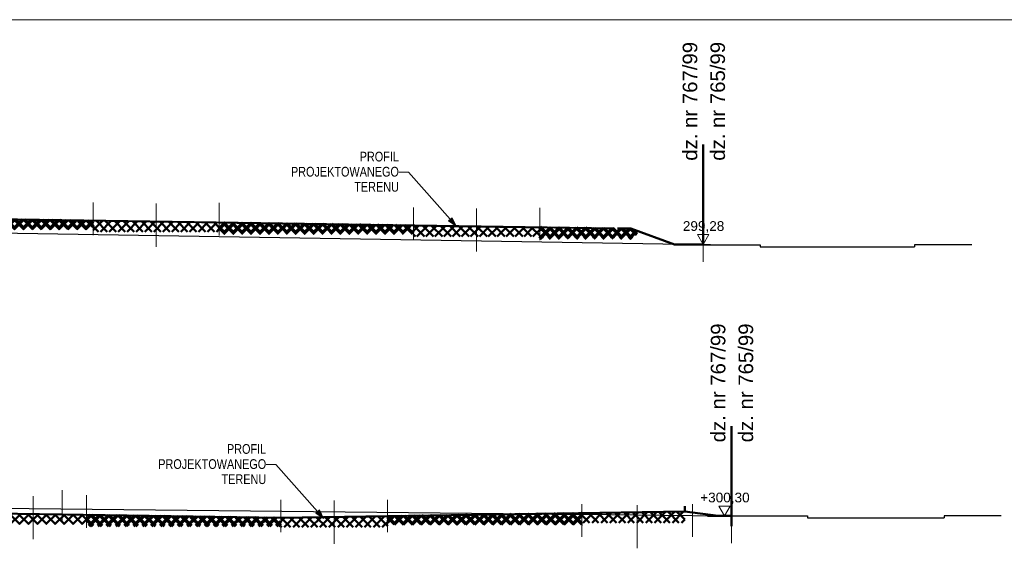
# Model space of a CAD drawing. Header units: centimetres. Extents: x -2.3 to 58.7, y 0.6 to 29.1.
# Tile 5 of 6: x 28.2 to 48.5, y 18.3 to 29.1. Entities that reach past the tile are written whole.
import ezdxf
from ezdxf.xclip import XClip

# ---------------------------------------------------------------- set-up
doc = ezdxf.new("R2010")
doc.units = ezdxf.units.CM
doc.header["$MEASUREMENT"] = 0
doc.header["$XCLIPFRAME"] = 0
for name, pattern in [('Kropki i Kreski', [0.72, 0.36, -0.18, 0, -0.18]), ('Kropki przerywana 1', [0.5, 0.3, -0.2]), ('Wipeout_Contour', [100, 0, -100])]:
    doc.linetypes.add(name, pattern=pattern)
for name, color, linetype, lineweight in [('0_Nr_pióra__1', 7, 'Continuous', 13), ('FORMA - Arch 01 - PZT 2 Budynki_Nr_pióra__141', 7, 'Continuous', 25), ('FORMA - Arch 01 - PZT-5 Wymiary i opisy_Nr_pióra__242', 7, 'Continuous', 5), ('FORMA - Arch 01 - PZT-5 Wymiary i opisy_Nr_pióra__243', 7, 'Continuous', 13), ('FORMA - Arch 01 - PZT-5 Wymiary_Nr_pióra__20', 1, 'Continuous', 13), ('FORMA - Arch 01 - PZT-5 Wymiary_Nr_pióra__98', 154, 'Continuous', 13), ('Nowe_FORMA - Arch 01 - PZT-3 Ukształtowanie terenu_Nr_pióra__233', 1, 'Continuous', 50), ('Nowe_FORMA - Arch 01 - PZT-3 Ukształtowanie terenu_Nr_pióra__237', 8, 'Continuous', 30), ('Nowe_FORMA - Arch 01 - PZT-3 Zagospodarowanie_Nr_pióra__1', 7, 'Continuous', 13), ('Nowe_FORMA - Arch 01 - PZT-3 Zagospodarowanie_Nr_pióra__233', 1, 'Continuous', 50), ('Nowe_FORMA - Arch 01 - PZT-5 Wymiary_Nr_pióra__20', 1, 'Continuous', 13), ('Nowe_FORMA - Arch 01 - PZT-5 Wymiary_Nr_pióra__98', 154, 'Continuous', 13), ('Nowe_FORMA - Arch 04 - Ogólne_Nr_pióra__233', 1, 'Continuous', 50)]:
    doc.layers.add(name, color=color, linetype=linetype, lineweight=lineweight)
for name, color, linetype in [('FORMA - Arch 01 - 820-G Rysunki Obrazki', 7, 'Continuous'), ('FORMA - Arch 01 - PZT-5 Wymiary i opisy', 7, 'Continuous'), ('Nowe_FORMA - Arch 01 - PZT-3 Zagospodarowanie', 7, 'Continuous')]:
    doc.layers.add(name, color=color, linetype=linetype)
doc.layers.add('Nowe_FORMA - Arch 01 - PZT-3 Zagospodarowanie_Nr_pióra__234', color=7, linetype='Continuous', lineweight=70, true_color=0x67037c)
doc.layers.add('Nowe_FORMA - Arch 04 - Ogólne_Nr_pióra__230', color=7, linetype='Continuous', lineweight=13, true_color=0x00a854)
doc.styles.add('STYL_AUTOMATYCZNY_2', font='arial.ttf')
doc.styles.add('STYL_AUTOMATYCZNY_6', font='arial.ttf')
doc.styles.add('STYL_AUTOMATYCZNY_8', font='arial.ttf', dxfattribs={"width": 0.8})
pattern_1 = [(45, (21.21492, 25.13304), (-0.0919239, 0.0919239), []), (135, (21.21492, 25.13304), (0.0919239, 0.0919239), [])]
pattern_2 = [(45, (-25.47057, 19.1369), (-0.09192388, 0.09192388), []), (135, (-25.47057, 19.1369), (0.09192388, 0.09192388), [])]

# ---------------------------------------------------------------- blocks, each defined once
blk = doc.blocks.new('Rysunek_2_2', base_point=(21.215, 25.133))
at = {"layer": 'FORMA - Arch 01 - PZT-5 Wymiary i opisy_Nr_pióra__243', "color": 7, "linetype": 'Continuous', "lineweight": 13, "ltscale": 10}
blk.add_line((36.225, 26.009), (36.025, 26.009), dxfattribs=at)
at = {"layer": 'Nowe_FORMA - Arch 01 - PZT-3 Ukształtowanie terenu_Nr_pióra__233', "color": 1, "linetype": 'Continuous', "lineweight": 50, "ltscale": 10}
blk.add_line((41.702, 24.525), (42.292, 24.525), dxfattribs=at)
at = {"layer": 'Nowe_FORMA - Arch 01 - PZT-3 Ukształtowanie terenu_Nr_pióra__237', "color": 8, "linetype": 'Continuous', "lineweight": 30, "ltscale": 10}
for p, q in [((42.292, 24.517), (43.468, 24.517)), ((43.468, 24.517), (43.468, 24.477)), ((43.468, 24.477), (46.646, 24.477)), ((47.822, 24.517), (46.646, 24.517)), ((46.646, 24.517), (46.646, 24.477))]:
    blk.add_line(p, q, dxfattribs=at)
at = {"layer": 'Nowe_FORMA - Arch 01 - PZT-5 Wymiary_Nr_pióra__98', "color": 154, "linetype": 'Continuous', "lineweight": 13, "ltscale": 10}
for p, q in [((42.292, 24.525), (42.176, 24.725)), ((42.176, 24.725), (42.408, 24.725)), ((42.408, 24.725), (42.292, 24.525)), ((42.292, 24.525), (41.972, 24.525)), ((42.292, 24.525), (42.442, 24.525))]:
    blk.add_line(p, q, dxfattribs=at)
at = {"layer": 'Nowe_FORMA - Arch 04 - Ogólne_Nr_pióra__230', "color": 114, "linetype": 'Continuous', "lineweight": 13, "ltscale": 10, "true_color": 0x00a854}
blk.add_line((42.292, 25.174), (42.292, 24.168), dxfattribs=at)
at = {"layer": 'Nowe_FORMA - Arch 04 - Ogólne_Nr_pióra__233', "color": 1, "linetype": 'Kropki przerywana 1', "lineweight": 50, "ltscale": 10}
blk.add_line((42.292, 24.517), (42.292, 26.58), dxfattribs=at)
at = {"layer": 'FORMA - Arch 01 - PZT 2 Budynki_Nr_pióra__141', "color": 7, "linetype": 'Continuous', "lineweight": 25, "char_height": 0.3, "attachment_point": 4, "rotation": 90, "style": 'STYL_AUTOMATYCZNY_2'}
for s, insert in [('\\A1;{\\pql;\\fArial|b0|i0|c238|p0;\\W1.000000;dz. nr 76\\fArial|b0|i0|c238|p0;\\W1.000000;7\\fArial|b0|i0|c238|p0;\\W1.000000;/99}', (42.022, 26.246)), ('\\A1;{\\pql;\\fArial|b0|i0|c238|p0;\\W1.000000;dz. nr 76\\fArial|b0|i0|c238|p0;\\W1.000000;5\\fArial|b0|i0|c238|p0;\\W1.000000;/99}', (42.593, 26.246))]:
    blk.add_mtext(s, dxfattribs=dict(at, insert=insert))
at = {"layer": 'FORMA - Arch 01 - PZT-5 Wymiary i opisy_Nr_pióra__243', "color": 7, "linetype": 'Continuous', "lineweight": 13, "insert": (36.025, 26.019), "char_height": 0.2, "attachment_point": 6, "line_spacing_factor": 0.933265, "style": 'STYL_AUTOMATYCZNY_8'}
blk.add_mtext('\\A1;{\\pqr;\\fArial|b0|i0|c238|p0;\\W0.800000;PROFIL \\P\\pqr;\\fArial|b0|i0|c238|p0;\\W0.800000;PROJEKTOWANEGO\\fArial|b0|i0|c238|p0;\\W0.800000; \\P\\pqr;\\fArial|b0|i0|c238|p0;\\W0.800000;TERENU}', dxfattribs=at)
at = {"layer": 'FORMA - Arch 01 - PZT-5 Wymiary_Nr_pióra__98', "color": 154, "linetype": 'Continuous', "lineweight": 13, "insert": (41.873, 24.765), "char_height": 0.2, "width": 0.83893, "attachment_point": 7, "style": 'STYL_AUTOMATYCZNY_6'}
blk.add_mtext('\\A1;{\\pql;\\fArial|b0|i0|c238|p0;\\W1.000000;299,28}', dxfattribs=at)
at = {"color": 254, "linetype": 'Wipeout_Contour', "lineweight": 0, "ltscale": 159.008987}
blk.add_wipeout([(29.726, 24.786), (32.326, 24.786), (32.326, 24.975), (29.726, 25.014)], dxfattribs=at).dxf.layer = 'Nowe_FORMA - Arch 01 - PZT-3 Zagospodarowanie'
at = {"color": 254, "linetype": 'Wipeout_Contour', "lineweight": 0, "ltscale": 180.14685}
blk.add_wipeout([(36.326, 24.687), (38.926, 24.687), (38.926, 24.876), (36.326, 24.915)], dxfattribs=at).dxf.layer = 'Nowe_FORMA - Arch 01 - PZT-3 Zagospodarowanie'
at = {"layer": 'FORMA - Arch 01 - PZT-5 Wymiary i opisy', "linetype": 'Continuous', "lineweight": 0, "true_color": 0x000000}
blk.add_hatch(color=18, dxfattribs=at).paths.add_polyline_path([(37.208, 24.902), (37.121, 25.074), (37.047, 25.008)])
at = {"layer": 'Nowe_FORMA - Arch 01 - PZT-3 Zagospodarowanie_Nr_pióra__233', "linetype": 'Continuous', "lineweight": 50}
h = blk.add_hatch(dxfattribs=at)
h.set_pattern_fill('Bloczki_betonowe_0002', color=1, style=0, pattern_type=2)
h.set_pattern_definition(pattern_1)
h.paths.add_polyline_path([(29.726, 24.786), (32.326, 24.786), (32.326, 24.975), (29.726, 25.014)])
h = blk.add_hatch(dxfattribs=at)
h.set_pattern_fill('Bloczki_betonowe_0002', color=1, style=0, pattern_type=2)
h.set_pattern_definition(pattern_1)
h.paths.add_polyline_path([(36.326, 24.687), (38.926, 24.687), (38.926, 24.876), (36.326, 24.915)])
at = {"layer": 'FORMA - Arch 01 - PZT-5 Wymiary i opisy_Nr_pióra__242', "color": 7, "linetype": 'Continuous', "lineweight": 5, "ltscale": 10}
for p, q in [((37.047, 25.008), (37.121, 25.074)), ((37.208, 24.902), (37.047, 25.008)), ((37.208, 24.902), (37.121, 25.074))]:
    blk.add_line(p, q, dxfattribs=at)
at = {"layer": 'Nowe_FORMA - Arch 01 - PZT-3 Zagospodarowanie_Nr_pióra__1', "color": 7, "linetype": 'Kropki i Kreski', "lineweight": 13, "ltscale": 10}
for p, q in [((31.026, 24.475), (31.026, 25.366)), ((37.626, 24.376), (37.626, 25.266))]:
    blk.add_line(p, q, dxfattribs=at)
at = {"color": 254, "linetype": 'Wipeout_Contour', "lineweight": 0, "ltscale": 149.065728}
blk.add_wipeout([(25.726, 24.846), (29.726, 24.846), (29.726, 25.014), (25.726, 25.074)], dxfattribs=at).dxf.layer = 'Nowe_FORMA - Arch 01 - PZT-3 Zagospodarowanie'
at = {"color": 254, "linetype": 'Wipeout_Contour', "lineweight": 0, "ltscale": 169.37634}
blk.add_wipeout([(32.326, 24.747), (36.326, 24.747), (36.326, 24.915), (32.326, 24.975)], dxfattribs=at).dxf.layer = 'Nowe_FORMA - Arch 01 - PZT-3 Zagospodarowanie'
at = {"color": 254, "linetype": 'Wipeout_Contour', "lineweight": 0, "ltscale": 187.839938}
blk.add_wipeout([(38.926, 24.648), (40.926, 24.648), (40.926, 24.846), (38.926, 24.876)], dxfattribs=at).dxf.layer = 'Nowe_FORMA - Arch 01 - PZT-3 Zagospodarowanie'
at = {"layer": 'Nowe_FORMA - Arch 01 - PZT-3 Zagospodarowanie_Nr_pióra__234', "linetype": 'Continuous', "lineweight": 70, "true_color": 0x67037c}
h = blk.add_hatch(dxfattribs=at)
h.set_pattern_fill('Bloczki_betonowe_0002', color=206, style=0, pattern_type=2)
h.set_pattern_definition(pattern_1)
h.paths.add_polyline_path([(25.726, 24.846), (29.726, 24.846), (29.726, 25.014), (25.726, 25.074)])
h = blk.add_hatch(dxfattribs=at)
h.set_pattern_fill('Bloczki_betonowe_0002', color=206, style=0, pattern_type=2)
h.set_pattern_definition(pattern_1)
h.paths.add_polyline_path([(32.326, 24.747), (36.326, 24.747), (36.326, 24.915), (32.326, 24.975)])
h = blk.add_hatch(dxfattribs=at)
h.set_pattern_fill('Bloczki_betonowe_0002', color=206, style=0, pattern_type=2)
h.set_pattern_definition(pattern_1)
h.paths.add_polyline_path([(38.926, 24.648), (40.926, 24.648), (40.926, 24.846), (38.926, 24.876)])
at = {"layer": 'FORMA - Arch 01 - PZT-5 Wymiary i opisy_Nr_pióra__243', "color": 7, "linetype": 'Continuous', "lineweight": 13, "ltscale": 10}
blk.add_line((37.084, 25.041), (36.225, 26.009), dxfattribs=at)
at = {"layer": 'Nowe_FORMA - Arch 01 - PZT-3 Ukształtowanie terenu_Nr_pióra__233', "color": 1, "linetype": 'Continuous', "lineweight": 50, "ltscale": 10}
for p, q in [((21.126, 25.143), (40.446, 24.853)), ((40.526, 24.852), (40.805, 24.852)), ((40.805, 24.852), (41.702, 24.525))]:
    blk.add_line(p, q, dxfattribs=at)
at = {"layer": 'Nowe_FORMA - Arch 01 - PZT-3 Ukształtowanie terenu_Nr_pióra__237', "color": 8, "linetype": 'Continuous', "lineweight": 30, "ltscale": 10}
blk.add_line((5.446, 25.133), (42.292, 24.525), dxfattribs=at)
at = {"layer": 'Nowe_FORMA - Arch 01 - PZT-3 Zagospodarowanie_Nr_pióra__1', "color": 7, "linetype": 'Continuous', "lineweight": 13, "ltscale": 10}
for p, q in [((29.726, 24.714), (29.726, 25.384)), ((32.326, 24.708), (32.326, 25.378)), ((36.326, 24.615), (36.326, 25.285)), ((38.926, 24.609), (38.926, 25.279))]:
    blk.add_line(p, q, dxfattribs=at)
blk = doc.blocks.new('Rysunek_3_3', base_point=(-25.471, 19.137))
at = {"layer": 'FORMA - Arch 01 - PZT-5 Wymiary i opisy_Nr_pióra__243', "color": 7, "linetype": 'Continuous', "lineweight": 13, "ltscale": 10}
blk.add_line((33.492, 19.992), (33.292, 19.992), dxfattribs=at)
at = {"layer": 'Nowe_FORMA - Arch 01 - PZT-3 Ukształtowanie terenu_Nr_pióra__233', "color": 1, "linetype": 'Continuous', "lineweight": 50, "ltscale": 10}
blk.add_line((42.384, 18.937), (42.872, 18.937), dxfattribs=at)
at = {"layer": 'Nowe_FORMA - Arch 01 - PZT-3 Ukształtowanie terenu_Nr_pióra__237', "color": 8, "linetype": 'Continuous', "lineweight": 30, "ltscale": 10}
for p, q in [((42.73, 18.937), (44.439, 18.937)), ((44.439, 18.937), (44.439, 18.897)), ((44.439, 18.897), (47.252, 18.897)), ((48.427, 18.937), (47.252, 18.937)), ((47.252, 18.937), (47.252, 18.897))]:
    blk.add_line(p, q, dxfattribs=at)
at = {"layer": 'Nowe_FORMA - Arch 01 - PZT-3 Zagospodarowanie_Nr_pióra__1', "color": 7, "linetype": 'Continuous', "lineweight": 13, "ltscale": 10}
blk.add_line((42.075, 18.504), (42.075, 19.174), dxfattribs=at)
at = {"layer": 'Nowe_FORMA - Arch 01 - PZT-5 Wymiary_Nr_pióra__20', "color": 1, "linetype": 'Continuous', "lineweight": 13, "ltscale": 10}
for p, q in [((42.73, 18.937), (42.614, 19.137)), ((42.614, 19.137), (42.846, 19.137)), ((42.846, 19.137), (42.73, 18.937)), ((42.73, 18.937), (42.58, 18.937)), ((42.73, 18.937), (43.05, 18.937))]:
    blk.add_line(p, q, dxfattribs=at)
at = {"layer": 'Nowe_FORMA - Arch 04 - Ogólne_Nr_pióra__230', "color": 114, "linetype": 'Continuous', "lineweight": 13, "ltscale": 10, "true_color": 0x00a854}
blk.add_line((42.872, 19.378), (42.872, 18.372), dxfattribs=at)
at = {"layer": 'Nowe_FORMA - Arch 04 - Ogólne_Nr_pióra__233', "color": 1, "linetype": 'Kropki przerywana 1', "lineweight": 50, "ltscale": 10}
blk.add_line((42.872, 18.721), (42.872, 20.784), dxfattribs=at)
at = {"layer": 'FORMA - Arch 01 - PZT 2 Budynki_Nr_pióra__141', "color": 7, "linetype": 'Continuous', "lineweight": 25, "char_height": 0.3, "attachment_point": 4, "rotation": 90, "style": 'STYL_AUTOMATYCZNY_2'}
for s, insert in [('\\A1;{\\pql;\\fArial|b0|i0|c238|p0;\\W1.000000;dz. nr 76\\fArial|b0|i0|c238|p0;\\W1.000000;7\\fArial|b0|i0|c238|p0;\\W1.000000;/99}', (42.601, 20.45)), ('\\A1;{\\pql;\\fArial|b0|i0|c238|p0;\\W1.000000;dz. nr 76\\fArial|b0|i0|c238|p0;\\W1.000000;5\\fArial|b0|i0|c238|p0;\\W1.000000;/99}', (43.173, 20.45))]:
    blk.add_mtext(s, dxfattribs=dict(at, insert=insert))
at = {"layer": 'FORMA - Arch 01 - PZT-5 Wymiary i opisy_Nr_pióra__243', "color": 7, "linetype": 'Continuous', "lineweight": 13, "insert": (33.292, 20.001), "char_height": 0.2, "attachment_point": 6, "line_spacing_factor": 0.933265, "style": 'STYL_AUTOMATYCZNY_8'}
blk.add_mtext('\\A1;{\\pqr;\\fArial|b0|i0|c238|p0;\\W0.800000;PROFIL \\P\\pqr;\\fArial|b0|i0|c238|p0;\\W0.800000;PROJEKTOWANEGO\\fArial|b0|i0|c238|p0;\\W0.800000; \\P\\pqr;\\fArial|b0|i0|c238|p0;\\W0.800000;TERENU}', dxfattribs=at)
at = {"layer": 'FORMA - Arch 01 - PZT-5 Wymiary_Nr_pióra__20', "color": 1, "linetype": 'Continuous', "lineweight": 13, "insert": (42.231, 19.177), "char_height": 0.2, "width": 0.99911, "attachment_point": 7, "style": 'STYL_AUTOMATYCZNY_6'}
blk.add_mtext('\\A1;{\\pql;\\fArial|b0|i0|c238|p0;\\W1.000000;+300,30}', dxfattribs=at)
at = {"color": 254, "linetype": 'Wipeout_Contour', "lineweight": 0, "ltscale": 136.619688}
blk.add_wipeout([(27.393, 18.762), (29.593, 18.762), (29.593, 18.958), (27.393, 18.991)], dxfattribs=at).dxf.layer = 'Nowe_FORMA - Arch 01 - PZT-3 Zagospodarowanie'
at = {"color": 254, "linetype": 'Wipeout_Contour', "lineweight": 0, "ltscale": 157.793239}
blk.add_wipeout([(35.795, 18.702), (35.795, 18.931), (33.595, 18.898), (33.595, 18.702)], dxfattribs=at).dxf.layer = 'Nowe_FORMA - Arch 01 - PZT-3 Zagospodarowanie'
at = {"layer": 'FORMA - Arch 01 - PZT-5 Wymiary i opisy', "linetype": 'Continuous', "lineweight": 0, "true_color": 0x000000}
blk.add_hatch(color=18, dxfattribs=at).paths.add_polyline_path([(34.475, 18.884), (34.388, 19.057), (34.314, 18.991)])
at = {"layer": 'Nowe_FORMA - Arch 01 - PZT-3 Zagospodarowanie_Nr_pióra__233', "linetype": 'Continuous', "lineweight": 50}
h = blk.add_hatch(dxfattribs=at)
h.set_pattern_fill('Bloczki_betonowe_0003', color=1, style=0, pattern_type=2)
h.set_pattern_definition(pattern_2)
h.paths.add_polyline_path([(27.393, 18.762), (29.593, 18.762), (29.593, 18.958), (27.393, 18.991)])
h = blk.add_hatch(dxfattribs=at)
h.set_pattern_fill('Bloczki_betonowe_0003', color=1, style=0, pattern_type=2)
h.set_pattern_definition(pattern_2)
h.paths.add_polyline_path([(35.795, 18.702), (35.795, 18.931), (33.595, 18.898), (33.595, 18.702)])
at = {"layer": 'FORMA - Arch 01 - PZT-5 Wymiary i opisy_Nr_pióra__242', "color": 7, "linetype": 'Continuous', "lineweight": 5, "ltscale": 10}
for p, q in [((34.314, 18.991), (34.388, 19.057)), ((34.475, 18.884), (34.314, 18.991)), ((34.475, 18.884), (34.388, 19.057))]:
    blk.add_line(p, q, dxfattribs=at)
at = {"layer": 'Nowe_FORMA - Arch 01 - PZT-3 Zagospodarowanie_Nr_pióra__1', "color": 7, "linetype": 'Kropki i Kreski', "lineweight": 13, "ltscale": 10}
for p, q in [((28.493, 18.455), (28.493, 19.345)), ((34.693, 18.362), (34.693, 19.252))]:
    blk.add_line(p, q, dxfattribs=at)
at = {"layer": 'Nowe_FORMA - Arch 01 - PZT-3 Zagospodarowanie_Nr_pióra__1', "color": 7, "linetype": 'Continuous', "lineweight": 13, "ltscale": 10}
blk.add_line((29.088, 18.795), (29.088, 19.465), dxfattribs=at)
at = {"color": 254, "linetype": 'Wipeout_Contour', "lineweight": 0, "ltscale": 147.001489}
blk.add_wipeout([(29.593, 18.729), (33.593, 18.729), (33.593, 18.898), (29.593, 18.958)], dxfattribs=at).dxf.layer = 'Nowe_FORMA - Arch 01 - PZT-3 Zagospodarowanie'
at = {"color": 254, "linetype": 'Wipeout_Contour', "lineweight": 0, "ltscale": 168.858887}
blk.add_wipeout([(39.797, 18.762), (39.797, 18.991), (35.795, 18.931), (35.795, 18.762)], dxfattribs=at).dxf.layer = 'Nowe_FORMA - Arch 01 - PZT-3 Zagospodarowanie'
at = {"layer": 'Nowe_FORMA - Arch 01 - PZT-3 Zagospodarowanie_Nr_pióra__234', "linetype": 'Continuous', "lineweight": 70, "true_color": 0x67037c}
h = blk.add_hatch(dxfattribs=at)
h.set_pattern_fill('Bloczki_betonowe_0003', color=206, style=0, pattern_type=2)
h.set_pattern_definition(pattern_2)
h.paths.add_polyline_path([(29.593, 18.729), (33.593, 18.729), (33.593, 18.898), (29.593, 18.958)])
h = blk.add_hatch(dxfattribs=at)
h.set_pattern_fill('Bloczki_betonowe_0003', color=206, style=0, pattern_type=2)
h.set_pattern_definition(pattern_2)
h.paths.add_polyline_path([(39.797, 18.762), (39.797, 18.991), (35.795, 18.931), (35.795, 18.762)])
at = {"layer": 'FORMA - Arch 01 - PZT-5 Wymiary i opisy_Nr_pióra__243', "color": 7, "linetype": 'Continuous', "lineweight": 13, "ltscale": 10}
blk.add_line((34.351, 19.024), (33.492, 19.992), dxfattribs=at)
at = {"layer": 'Nowe_FORMA - Arch 01 - PZT-3 Ukształtowanie terenu_Nr_pióra__233', "color": 1, "linetype": 'Continuous', "lineweight": 50, "ltscale": 10}
blk.add_line((18.995, 19.117), (33.593, 18.898), dxfattribs=at)
at = {"layer": 'Nowe_FORMA - Arch 01 - PZT-3 Zagospodarowanie_Nr_pióra__1', "color": 7, "linetype": 'Continuous', "lineweight": 13, "ltscale": 10}
for p, q in [((29.593, 18.691), (29.593, 19.361)), ((33.593, 18.598), (33.593, 19.268)), ((35.793, 18.598), (35.793, 19.268))]:
    blk.add_line(p, q, dxfattribs=at)
at = {"color": 254, "linetype": 'Wipeout_Contour', "lineweight": 0, "ltscale": 179.994756}
blk.add_wipeout([(41.911, 18.795), (41.911, 19.023), (39.795, 18.991), (39.795, 18.795)], dxfattribs=at).dxf.layer = 'Nowe_FORMA - Arch 01 - PZT-3 Zagospodarowanie'
at = {"layer": 'Nowe_FORMA - Arch 01 - PZT-3 Zagospodarowanie_Nr_pióra__233', "linetype": 'Continuous', "lineweight": 50}
h = blk.add_hatch(dxfattribs=at)
h.set_pattern_fill('Bloczki_betonowe_0003', color=1, style=0, pattern_type=2)
h.set_pattern_definition(pattern_2)
h.paths.add_polyline_path([(41.911, 18.795), (41.911, 19.023), (39.795, 18.991), (39.795, 18.795)])
at = {"layer": 'Nowe_FORMA - Arch 01 - PZT-3 Ukształtowanie terenu_Nr_pióra__233', "color": 1, "linetype": 'Continuous', "lineweight": 50, "ltscale": 10}
for q in [(41.911, 19.137), (33.593, 18.898), (42.601, 18.937)]:
    blk.add_line((41.911, 19.023), q, dxfattribs=at)
at = {"layer": 'Nowe_FORMA - Arch 01 - PZT-3 Ukształtowanie terenu_Nr_pióra__237', "color": 8, "linetype": 'Continuous', "lineweight": 30, "ltscale": 10}
blk.add_line((23.745, 19.139), (42.73, 18.937), dxfattribs=at)
at = {"layer": 'Nowe_FORMA - Arch 01 - PZT-3 Zagospodarowanie_Nr_pióra__1', "color": 7, "linetype": 'Continuous', "lineweight": 13, "ltscale": 10}
blk.add_line((39.795, 18.504), (39.795, 19.174), dxfattribs=at)
at = {"layer": 'Nowe_FORMA - Arch 01 - PZT-3 Zagospodarowanie_Nr_pióra__1', "color": 7, "linetype": 'Kropki i Kreski', "lineweight": 13, "ltscale": 10}
blk.add_line((40.935, 18.269), (40.935, 19.159), dxfattribs=at)

msp = doc.modelspace()

# ---------------------------------------------------------------- linework, layer by layer
at = {"layer": '0_Nr_pióra__1', "color": 7, "linetype": 'Continuous', "lineweight": 13, "ltscale": 10}
msp.add_line((58.732, 29.149), (0.843, 29.149), dxfattribs=at)

# ---------------------------------------------------------------- block references
at = {"layer": 'FORMA - Arch 01 - 820-G Rysunki Obrazki', "color": 7, "linetype": 'Continuous', "lineweight": 13, "ltscale": 10}
ref = msp.add_blockref('Rysunek_3_3', (-25.471, 19.137), dxfattribs=at)
XClip(ref).set_block_clipping_path([(1.1685929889, 17.3407838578), (48.5054498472, 23.1930364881)])

# ---------------------------------------------------------------- next in the draw order: block references
ref = msp.add_blockref('Rysunek_2_2', (21.215, 25.133), dxfattribs=at)
XClip(ref).set_block_clipping_path([(1.1685929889, 23.3369263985), (48.5054498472, 29.0775052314)])

doc.saveas('drawing.dxf')
